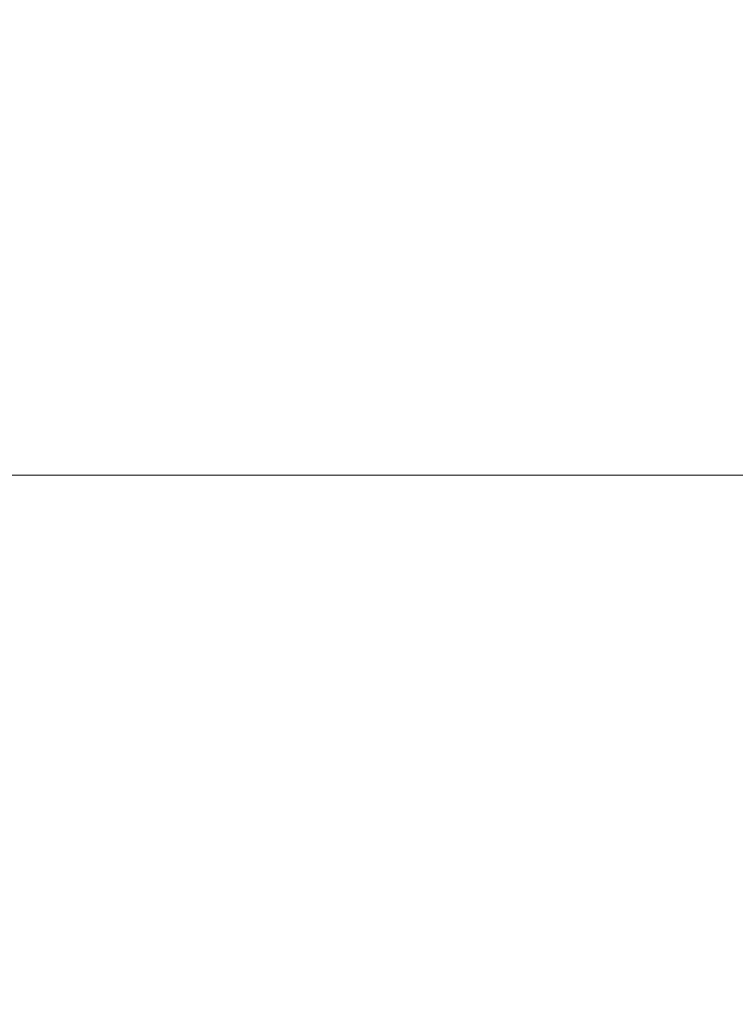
# Model space of a CAD drawing. Header units: millimetres. Extents: x -14761 to 157739, y -22400 to 107990.
# Tile 82 of 190: x 47516 to 48615, y 44187 to 45700. Entities that reach past the tile are written whole.
import ezdxf

# ---------------------------------------------------------------- set-up
doc = ezdxf.new("R2010")
doc.units = ezdxf.units.MM
doc.header["$MEASUREMENT"] = 0
doc.linetypes.add('Штриховая', pattern=[564.444447, 282.222223, -282.222223])
doc.layers.add('Элемент Модели - Зона', color=7, linetype='Continuous')
doc.layers.add('Элемент Модели - Оси', color=7, linetype='Continuous')

msp = doc.modelspace()

# ---------------------------------------------------------------- linework, layer by layer
at = {"layer": 'Элемент Модели - Зона', "color": 7, "linetype": 'Штриховая', "lineweight": 15, "flags": 128}
for points in [[(36150, 44957.4), (36110, 44957.4), (36110, 36320), (41880.3, 36320), (41880.3, 39141.6), (45142.5, 42405.1), (45156.7, 42391), (45156.7, 42420), (63300, 42420), (63300, 42400), (77399.7, 42400), (77399.7, 42420), (114081.4, 42420), (117316.7, 39176.5), (117320.1, 38841.9), (117320.1, 36305), (117360, 36305), (117360, 34300), (117120, 34300), (117120, 35700), (116700, 35700), (116700, 36100), (108300, 36100), (108300, 35700), (107700, 35700), (107700, 36100), (99320, 36100), (99320, 26970), (107700, 26970), (107700, 27650), (108300, 27650), (108300, 26460), (112380, 26460), (112380, 27370), (112500, 27370), (112500, 21180.1), (117120, 21180.1), (117120, 26250), (116650, 26250), (116650, 27750), (117120, 27750), (117120, 32800), (117360, 32800), (117360, 20150.1), (117120, 20150.1), (117120, 20940.1), (99320, 20940.1), (99320, 14650.1), (117120, 14650.1), (117120, 17700.1), (116700.1, 17700.1), (116700.1, 18325.6), (117120, 18325.6), (117120, 18650.1), (117360, 18650.1), (117360, 18320.1), (120850, 18320.1), (120850, 37205.1), (120238.9, 37205.1), (120238.9, 45000), (125700, 45000), (125700, 45300), (126300, 45300), (126300, 45000), (141025, 45000), (141025, 45100), (140125, 45100), (140125, 47500), (132700, 47500), (132700, 53680), (130530, 53680), (130530, 54300), (129182.9, 54300), (126300, 54300), (126300, 53700), (125700, 53700), (125700, 54212.5), (124799.8, 54212.5), (117300, 54212.5), (117300, 53700), (116700, 53700), (116700, 54212.5), (108300, 54212.5), (108300, 53700), (107700, 53700), (107700, 54212.5), (99300, 54212.5), (99300, 53700), (98700, 53700), (98700, 54212.5), (90650, 54212.5), (90650, 53700), (90050, 53700), (89950, 53700), (89950, 48632.8), (77450.1, 48632.8), (77450.1, 53800), (77450.1, 61690), (77460.1, 61690), (77460.1, 67850), (74720, 67850), (74720, 59730), (73964.5, 59730), (73964.5, 54212), (72300.1, 54212), (72300.1, 53700), (71700.1, 53700), (71700.1, 54212), (63300, 54212), (63300, 53700), (62700, 53700), (62700, 54212), (61025, 54212), (61025, 46500), (61025, 45000), (54300, 45000), (54300, 44700), (53700, 44700), (53700, 45000), (45300, 45000), (45300, 44700), (44700, 44700), (44700, 45000), (36750, 45000), (36750, 44700), (36150, 44700)], [(36110, 45157.4), (36110, 44957.4), (36150, 44957.4), (36150, 45300), (36750, 45300), (36750, 45000), (44700, 45000), (44700, 45300), (45300, 45300), (45300, 45000), (53700, 45000), (53700, 45300), (54300, 45300), (54300, 44957.4), (61025, 44957.4), (61025, 54212.5), (61035.5, 54212.5), (61035.5, 59730), (60580, 59730), (60580, 63080), (60300, 63080), (60300, 63320), (62680, 63320), (62680, 64500), (55920, 64500), (55920, 63320), (58800, 63320), (58800, 63080), (58000, 63080), (58000, 52600), (48600, 52600), (48600, 53700), (36110, 53700), (36110, 53650)]]:
    msp.add_lwpolyline(points, close=True, dxfattribs=at)
at = {"layer": 'Элемент Модели - Оси', "color": 7, "linetype": 'Continuous', "lineweight": 15}
msp.add_line((-12760.6, 45000), (155650, 45000), dxfattribs=at)

doc.saveas('drawing.dxf')
